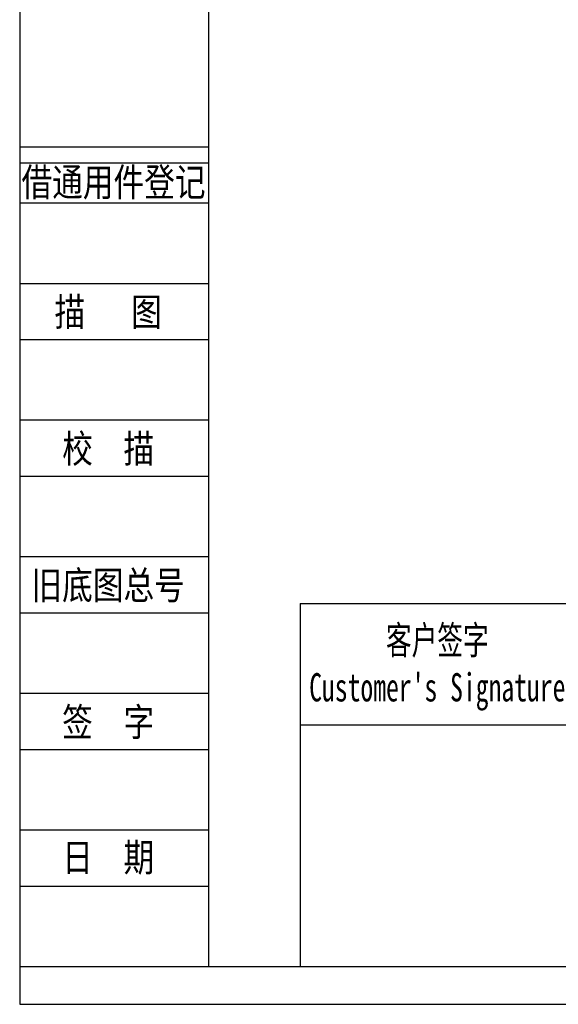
# Model space of a CAD drawing. Header units: millimetres. Extents: x 9863 to 11161, y 3530 to 4448.
# Tile 1 of 9: x 9863 to 10083, y 3530 to 3933. Entities that reach past the tile are written whole.
import ezdxf
from ezdxf.enums import TextEntityAlignment as Align

# ---------------------------------------------------------------- set-up
doc = ezdxf.new("R2010")
doc.units = ezdxf.units.MM
for name, color, linetype in [('2细线层', 4, 'Continuous'), ('6文字层', 3, 'Continuous'), ('7标注层', 4, 'Continuous'), ('图框_外框线', 7, 'Continuous')]:
    doc.layers.add(name, color=color, linetype=linetype)
doc.layers.add('SLD-0', color=7, linetype='Continuous', lineweight=18)
doc.styles.add('宋体', font='txt', dxfattribs={"width": 0.8})
doc.styles.add('标准', font='arial.ttf', dxfattribs={"width": 0.667})

msp = doc.modelspace()

# ---------------------------------------------------------------- linework, layer by layer
at = {"layer": '2细线层'}
for p, q in [((9862.98, 3881.07), (9939.9, 3881.07)), ((9862.98, 3874.5), (9939.9, 3874.5)), ((9862.98, 3858.07), (9939.9, 3858.07)), ((9862.98, 3825.21), (9939.9, 3825.21)), ((9862.98, 3802.21), (9939.9, 3802.21)), ((9862.98, 3769.36), (9939.9, 3769.36)), ((9862.98, 3746.36), (9939.9, 3746.36)), ((9862.98, 3713.5), (9939.9, 3713.5)), ((9862.98, 3690.5), (9939.9, 3690.5)), ((9862.98, 3657.64), (9939.9, 3657.64)), ((9862.98, 3634.64), (9939.9, 3634.64)), ((9862.98, 3601.79), (9939.9, 3601.79)), ((9862.98, 3578.79), (9939.9, 3578.79)), ((9862.98, 3545.93), (9939.9, 3545.93))]:
    msp.add_line(p, q, dxfattribs=at)
at = {"layer": '7标注层', "color": 0}
msp.add_line((9977.3, 3694.27), (9977.3, 3545.93), dxfattribs=at)
at = {"layer": '图框_外框线'}
for p, q in [((9977.3, 3694.27), (11145.13, 3694.27)), ((9977.3, 3644.77), (11145.13, 3644.77))]:
    msp.add_line(p, q, dxfattribs=at)
at = {"layer": '图框_外框线', "color": 3}
msp.add_lwpolyline([(9862.65, 3530.48), (11160.59, 3530.48), (11160.59, 4448.31), (9862.65, 4448.31)], close=True, dxfattribs=at)
at = {"layer": '图框_外框线', "color": 3, "lineweight": 25}
msp.add_lwpolyline([(9939.9, 3545.93), (11145.13, 3545.93), (11145.13, 4432.86), (9939.9, 4432.86)], close=True, dxfattribs=at)

# ---------------------------------------------------------------- texts
at = {"layer": '6文字层', "color": 3, "style": '宋体', "width": 0.8}
for s, p in [('借通用件登记', (9901.03, 3866.72)), ('描   图', (9898.83, 3813.71)), ('校  描', (9898.83, 3757.86)), ('旧底图总号', (9898.83, 3702)), ('签  字', (9898.83, 3646.14)), ('日  期', (9898.85, 3590.62))]:
    msp.add_text(s, height=11.5, dxfattribs=at).set_placement(p, align=Align.MIDDLE)
at = {"layer": 'SLD-0', "color": 1, "insert": (10033.45, 3685.11), "char_height": 11.55, "width": 143.6832, "attachment_point": 2, "style": '标准'}
msp.add_mtext("{\\fSimSun|b1|i0|c134|p2;客户签字\\PCustomer's Signature}", dxfattribs=at)

doc.saveas('drawing.dxf')
